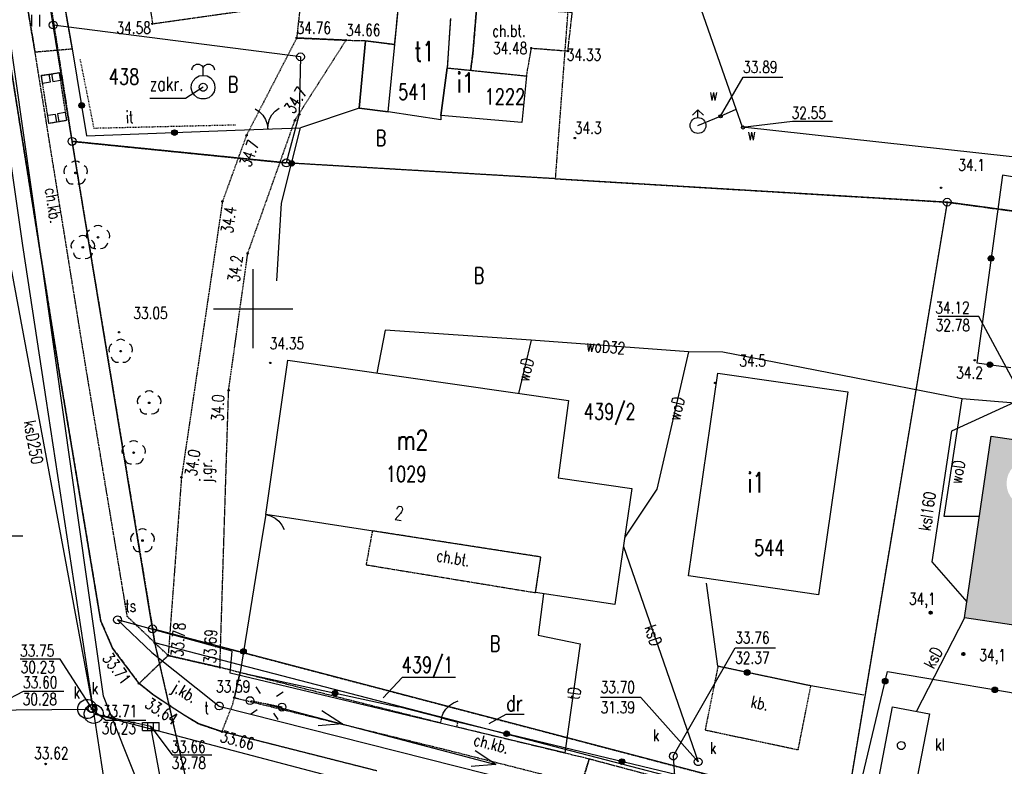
# Model space of a CAD drawing. Header units: millimetres. Extents: x 1427 to 82594, y 2364 to 16149.
# Tile 28 of 58: x 23123 to 24367, y 13791 to 14734. Entities that reach past the tile are written whole.
import ezdxf
from ezdxf.enums import TextEntityAlignment as Align

# ---------------------------------------------------------------- set-up
doc = ezdxf.new("R2010")
doc.units = ezdxf.units.MM
for name, pattern in [('1', [2, 1, -1]), ('2', [1, 0.5, -0.5]), ('4', [1.5, 1, -0.5]), ('423', [2, 1.5, -0.5]), ('424', [1.5, 1, -0.5]), ('901', [0])]:
    doc.linetypes.add(name, pattern=pattern)
for name, color, linetype in [('202-punkt_graniczny', 7, 'Continuous'), ('203-punkt_graniczny', 7, 'Continuous'), ('210-oznaczenie_konturu_uzytku_g', 7, 'Continuous'), ('211-numer_dzialki_ewidencyjnej', 7, 'Continuous'), ('218-kontur_uzytku_gruntowego', 7, 'Continuous'), ('219-dzialka_ewidencyjna', 7, 'Continuous'), ('238-Punkt_adresowy_budynku', 7, 'Continuous'), ('312-budynek_ewidencyjny', 7, 'Continuous'), ('312-oznaczenie_budynku_ewidency', 7, 'Continuous'), ('320-blok_-_kondygnacja_nadziemn', 7, 'Continuous'), ('581-Numer_w_GESUT-SWPOD', 7, 'Continuous'), ('brama', 7, 'Continuous'), ('chodnik', 7, 'Continuous'), ('chodnik-Atr17', 7, 'Continuous'), ('drzewo_lisciaste', 7, 'Continuous'), ('furtka', 7, 'Continuous'), ('hydrant', 7, 'Continuous'), ('inny_obiekt_zagospodarowania_te', 7, 'Continuous'), ('jezdnia', 7, 'Continuous'), ('jezdnia-Atr17', 7, 'Continuous'), ('komora_podziemna', 7, 'Continuous'), ('komora_podziemna-Atr17', 7, 'Continuous'), ('kratka_sciekowa', 7, 'Continuous'), ('kraweznik', 7, 'Continuous'), ('latarnia', 7, 'Continuous'), ('obszar_utwardzony', 7, 'Continuous'), ('obszar_utwardzony-Atr17', 7, 'Continuous'), ('ogrodzenie_trwale', 7, 'Continuous'), ('opisy', 7, 'Continuous'), ('osadnik__szambo', 7, 'Continuous'), ('osadnik__szambo-Atr17', 7, 'Continuous'), ('pikieta_naturalna', 7, 'Continuous'), ('pikieta_naturalna-Atr2', 7, 'Continuous'), ('pikieta_naturalna-Atr3', 7, 'Continuous'), ('pikieta_sztuczna', 7, 'Continuous'), ('pikieta_sztuczna-Atr2', 7, 'Continuous'), ('przewod_elektroenergetyczny_nis', 7, 'Continuous'), ('przewod_kanalizacyjny', 7, 'Continuous'), ('przewod_kanalizacyjny-Atr1', 7, 'Continuous'), ('przewod_telekomunikacyjny_podzi', 7, 'Continuous'), ('przewod_wodociagowy', 7, 'Continuous'), ('przewod_wodociagowy-Atr1', 7, 'Continuous'), ('rzedna-Atr2', 7, 'Continuous'), ('rzedna-Atr3', 7, 'Continuous'), ('slupek_telekomunikacyjny', 7, 'Continuous'), ('slupek_telekomunikacyjny-Atr17', 7, 'Continuous'), ('studnia_glebinowa', 7, 'Continuous'), ('studnia_kanalizacyjna', 7, 'Continuous'), ('trawnik', 7, 'Continuous'), ('wiata', 7, 'Continuous'), ('wlaz_do_komory_lub_kanalu_-_kwa', 7, 'Continuous'), ('wlaz_do_komory_lub_kanalu_-_okr', 7, 'Continuous'), ('zasuwa_lub_zawor', 7, 'Continuous'), ('zasuwa_lub_zawor-Atr17', 7, 'Continuous')]:
    doc.layers.add(name, color=color, linetype=linetype)
doc.styles.add('STYL_ARIAL', font='simplex', dxfattribs={"width": 0.75, "oblique": 0.1})

# ---------------------------------------------------------------- blocks, each defined once
blk = doc.blocks.new('202')
at = {"color": 0}
blk.add_circle((0, 0), 0.25, dxfattribs=at)
blk = doc.blocks.new('203')
at = {"color": 0}
blk.add_circle((0, 0), 0.05, dxfattribs=at)
blk = doc.blocks.new('US15')
at = {"color": 7}
blk.add_polyline3d([(0, 0.25, 0), (0.1352, 0.2103, 0), (0.2274, 0.1039, 0), (0.2475, -0.0356, 0), (0.1889, -0.1637, 0), (0.0704, -0.2399, 0), (-0.0704, -0.2399, 0), (-0.1889, -0.1637, 0), (-0.2475, -0.0356, 0), (-0.2274, 0.1039, 0), (-0.1352, 0.2103, 0), (0, 0.25, 0)], dxfattribs=at)
blk = doc.blocks.new('US22')
at = {"color": 7}
blk.add_polyline3d([(0, 0.25, 0), (0.1352, 0.2103, 0), (0.2274, 0.1039, 0), (0.2475, -0.0356, 0), (0.1889, -0.1637, 0), (0.0704, -0.2399, 0), (-0.0704, -0.2399, 0), (-0.1889, -0.1637, 0), (-0.2475, -0.0356, 0), (-0.2274, 0.1039, 0), (-0.1352, 0.2103, 0), (0, 0.25, 0)], dxfattribs=at)
blk = doc.blocks.new('US05')
at = {"color": 7}
for points in [[(-0.525, 0.25, 0), (-0.175, 0.25, 0)], [(-0.525, -0.25, 0), (-0.525, 0.25, 0)], [(-0.175, 0.25, 0), (0.175, 0.25, 0)], [(-0.175, -0.25, 0), (-0.175, 0.25, 0)], [(0.175, 0.25, 0), (0.525, 0.25, 0)], [(0.175, -0.25, 0), (0.175, 0.25, 0)], [(0.525, -0.25, 0), (0.525, 0.25, 0)], [(-0.525, -0.25, 0), (-0.175, -0.25, 0)], [(-0.175, -0.25, 0), (0.175, -0.25, 0)], [(0.175, -0.25, 0), (0.525, -0.25, 0)]]:
    blk.add_polyline3d(points, dxfattribs=at)
blk = doc.blocks.new('US09')
at = {"color": 7}
blk.add_polyline3d([(0.25, 0.0005, 0), (0.2103, -0.1347, 0), (0.1038, -0.227, 0), (-0.0356, -0.247, 0), (-0.1637, -0.1885, 0), (-0.2399, -0.07, 0), (-0.2399, 0.0709, 0), (-0.1637, 0.1894, 0), (-0.0356, 0.2479, 0), (0.1038, 0.2279, 0), (0.2103, 0.1356, 0), (0.25, 0.0005, 0)], dxfattribs=at)
blk = doc.blocks.new('US14')
at = {"color": 7}
for points in [[(-0.713, 1.089, 0), (-0.6758, 1.2519, 0), (-0.5714, 1.3825, 0), (-0.4208, 1.4548, 0), (-0.2536, 1.4544, 0), (-0.1033, 1.3815, 0), (0.0005, 1.2504, 0)], [(0, 0.75, 0), (0, 1.25, 0)], [(0.0003, 1.2499, 0), (0.1039, 1.3811, 0), (0.2542, 1.4543, 0), (0.4214, 1.4548, 0), (0.5723, 1.3826, 0), (0.6767, 1.252, 0), (0.714, 1.089, 0)], [(0, 0.75, 0), (0.2435, 0.7094, 0), (0.4607, 0.5919, 0), (0.6279, 0.4102, 0), (0.7271, 0.1841, 0), (0.7474, -0.0619, 0), (0.6868, -0.3013, 0), (0.5518, -0.508, 0), (0.357, -0.6596, 0), (0.1234, -0.7398, 0), (-0.1234, -0.7398, 0), (-0.357, -0.6596, 0), (-0.5518, -0.508, 0), (-0.6868, -0.3013, 0), (-0.7474, -0.0619, 0), (-0.7271, 0.1841, 0), (-0.6279, 0.4102, 0), (-0.4607, 0.5919, 0), (-0.2435, 0.7094, 0), (0, 0.75, 0)], [(0, 0.25, 0), (0.1352, 0.2103, 0), (0.2274, 0.1039, 0), (0.2475, -0.0356, 0), (0.1889, -0.1637, 0), (0.0704, -0.2399, 0), (-0.0704, -0.2399, 0), (-0.1889, -0.1637, 0), (-0.2475, -0.0356, 0), (-0.2274, 0.1039, 0), (-0.1352, 0.2103, 0), (0, 0.25, 0)]]:
    blk.add_polyline3d(points, dxfattribs=at)
blk = doc.blocks.new('IB10')
at = {"color": 7}
for points in [[(0, 0.5, 0), (0.5, 0.5, 0)], [(0, 0, 0), (0, 0.5, 0)], [(0, 0, 0), (0.5, 0, 0)], [(0.5, 0, 0), (0.5, 0.5, 0)]]:
    blk.add_polyline3d(points, dxfattribs=at)
blk = doc.blocks.new('OK02')
at = {"color": 7}
for points in [[(-0.75, 1.299, 0), (-0.4963, 1.1147, 0), (-0.2865, 0.8817, 0), (-0.1297, 0.6101, 0), (-0.0328, 0.3119, 0), (0, 0, 0)], [(0, 0, 0), (0.0328, 0.3119, 0), (0.1297, 0.6101, 0), (0.2865, 0.8817, 0), (0.4963, 1.1147, 0), (0.75, 1.299, 0)]]:
    blk.add_polyline3d(points, dxfattribs=at)
blk = doc.blocks.new('OK04')
at = {"color": 7}
blk.add_polyline3d([(0, 0.001, 0), (0.0328, 0.3129, 0), (0.1297, 0.6111, 0), (0.2865, 0.8827, 0), (0.4963, 1.1157, 0), (0.75, 1.3, 0)], dxfattribs=at)
blk = doc.blocks.new('PW01')
at = {"color": 7}
blk.add_polyline3d([(0.045, 0, 0), (0.0318, -0.0318, 0), (0, -0.045, 0), (-0.0318, -0.0318, 0), (-0.045, 0, 0), (-0.0318, 0.0318, 0), (0, 0.045, 0), (0.0318, 0.0318, 0), (0.045, 0, 0)], dxfattribs=at)
blk = doc.blocks.new('922')
at = {"color": 0}
blk.add_circle((0, 0), 0.05, dxfattribs=at)
for centre, radius, start, end in [((0, 0.35), 0.4, 50.114, 129.886), ((-0.35, 0.1), 0.4, 119.84816, 203.51949), ((0.35, 0.1), 0.4, 336.88451, 60.15184), ((-0.2, -0.3), 0.4, 187.477, 278.47884), ((0.2, -0.275), 0.425, 262.64593, 349.62892)]:
    blk.add_arc(centre, radius, start, end, dxfattribs=at)
blk = doc.blocks.new('TU04')
at = {"color": 7}
for points in [[(0, 0, 0), (0, 0.75, 0)], [(0.5, 0, 0), (0.5, 0.75, 0)]]:
    blk.add_polyline3d(points, dxfattribs=at)
blk = doc.blocks.new('513')
at = {"color": 0}
for p, q in [((-0.35, 0.65), (0, 1)), ((0, 0.5), (0, 1)), ((0, 1), (0.35, 0.65))]:
    blk.add_line(p, q, dxfattribs=at)
blk.add_circle((0, 0), 0.5, dxfattribs=at)
blk = doc.blocks.new('510')
at = {"color": 0}
blk.add_circle((0, 0), 0.25, dxfattribs=at)
blk = doc.blocks.new('515')
at = {"color": 0}
for p, q in [((0, 1.25), (0, 0.75)), ((-1.25, 0), (-0.75, 0)), ((0.75, 0), (1.25, 0)), ((0, -0.75), (0, -1.25))]:
    blk.add_line(p, q, dxfattribs=at)
blk = doc.blocks.new('801')
at = {"color": 0}
for radius in [0.1, 0.09, 0.08, 0.07, 0.06, 0.05, 0.04, 0.03, 0.02, 0.01]:
    blk.add_circle((0, 0), radius, dxfattribs=at)

msp = doc.modelspace()

# ---------------------------------------------------------------- hatches: boundary and pattern name
at = {"transparency": 33554585}
h = msp.add_hatch(color=1, dxfattribs=at)
h.set_gradient(color1=(228, 162, 119), color2=(228, 162, 119))
h.paths.add_polyline_path([(24735.588, 13957.647), (24745.007, 14019.373), (24727.729, 14021.951), (24709.563, 14024.661), (24715.765, 14066.593), (24728.347, 14151.673), (24350.747, 14207.673), (24316.743, 13978.391), (24449.881, 13958.647), (24443.251, 13913.937), (24446.479, 13913.463), (24455.277, 13912.173), (24688.219, 13878.011), (24693.859, 13917.409), (24704.151, 13915.897), (24728.667, 13912.293), (24734.685, 13951.727), (24735.588, 13957.647), (24459.882, 13957.647), (24443.851, 13972.715), (24459.914, 13972.68), (24459.882, 13957.647)])
h.paths.add_polyline_path([(24369.972, 14147.946, -1), (24429.972, 14147.946, -1)], flags=16)
h.paths.add_polyline_path([(24651.566, 14139.64), (24660.221, 14203.435), (24619.381, 14208.976), (24610.726, 14145.181)], flags=9)
h.paths.add_polyline_path([(24520.405, 14156.906), (24526.972, 14205.303), (24486.132, 14210.844), (24479.565, 14162.447)], flags=9)
h.paths.add_polyline_path([(24506.892, 14075.084), (24513.459, 14123.481), (24472.619, 14129.022), (24466.052, 14080.625)], flags=24)
h.paths.add_polyline_path([(24739.937, 13992.273), (24804.166, 13987.885), (24806.975, 14029.003), (24742.746, 14033.391)], flags=9)
h.paths.add_polyline_path([(24372.264, 14118.045), (24426.862, 14118.045), (24426.862, 14179.866), (24372.264, 14179.866)], flags=24)
h.paths.add_polyline_path([(24432.654, 13967.335), (24753.543, 13966.642), (24753.633, 14008.154), (24432.743, 14008.848)], flags=9)
h.paths.add_polyline_path([(24513.387, 13913.621), (24530.738, 13911.344), (24534.154, 13937.371), (24516.803, 13939.648)], flags=24)
h.paths.add_polyline_path([(24491.347, 14010.273), (24539.918, 14010.273), (24539.918, 14040.273), (24491.347, 14040.273)], flags=24)
h.paths.add_polyline_path([(24485.107, 14055.418), (24528.857, 14055.418), (24528.857, 14092.918), (24485.107, 14092.918)], flags=24)

# ---------------------------------------------------------------- linework, layer by layer
at = {"layer": '210-oznaczenie_konturu_uzytku_g', "color": 3}
msp.add_polyline3d([(23760.413, 13856.353, 0), (23737.525, 13856.353, 0), (23716.069, 13844.195, 0)], dxfattribs=at)
at = {"layer": '218-kontur_uzytku_gruntowego', "color": 3, "linetype": '2'}
for points in [[(23800.147, 14532.873, 0), (23853.323, 15241.463, 0)], [(23113.147, 15068.673, 0), (23189.347, 14580.073, 0)], [(23459.947, 14552.873, 0), (23189.347, 14580.073, 0)], [(23189.347, 14580.073, 0), (23291.147, 13964.273, 0)], [(23189.347, 14580.073, 0), (23459.947, 14552.873, 0)], [(23800.147, 14532.873, 0), (23459.947, 14552.873, 0)], [(23800.147, 14532.873, 0), (24294.947, 14503.273, 0)], [(24294.947, 14503.273, 0), (24166.747, 13734.473, 0)], [(24294.947, 14503.273, 0), (24812.747, 14433.273, 0)], [(24812.747, 14433.273, 0), (24294.947, 14503.273, 0)], [(23291.147, 13964.273, 0), (24166.747, 13734.473, 0)], [(23291.147, 13964.273, 0), (23293.747, 13946.673, 0)], [(23293.747, 13946.673, 0), (23291.147, 13964.273, 0)], [(23293.747, 13946.673, 0), (23362.347, 13648.073, 0)]]:
    msp.add_polyline3d(points, dxfattribs=at)
at = {"layer": '219-dzialka_ewidencyjna', "color": 7}
for points in [[(23165.547, 14727.073, 0), (23113.147, 15068.673, 0)], [(23477.947, 14686.873, 0), (23165.547, 14727.073, 0)], [(23189.347, 14580.073, 0), (23165.547, 14727.073, 0)], [(23477.947, 14686.873, 0), (23476.347, 14614.273, 0)], [(23476.347, 14614.273, 0), (23459.947, 14552.873, 0)], [(23459.947, 14552.873, 0), (23189.347, 14580.073, 0)], [(23290.947, 13964.273, 0), (23189.347, 14580.073, 0)], [(24294.947, 14503.273, 0), (23459.947, 14552.873, 0)], [(24294.947, 14503.273, 0), (24166.747, 13734.473, 0)], [(24812.747, 14433.273, 0), (24294.947, 14503.273, 0)], [(23293.747, 13946.673, 0), (23290.947, 13964.273, 0)], [(24166.747, 13734.473, 0), (23290.947, 13964.273, 0)], [(23362.347, 13648.073, 0), (23293.747, 13946.673, 0)], [(24164.347, 13720.473, 0), (23293.747, 13946.673, 0)]]:
    msp.add_polyline3d(points, dxfattribs=at)
at = {"layer": '312-budynek_ewidencyjny', "color": 7}
for points in [[(23596.947, 14702.473, 0), (23601.147, 14745.673, 0)], [(23667.347, 14735.473, 0), (23663.347, 14672.873, 0)], [(23552.147, 14621.873, 0), (23559.947, 14707.273, 0)], [(23559.947, 14707.273, 0), (23596.947, 14702.473, 0)], [(23655.147, 14612.873, 0), (23663.347, 14672.873, 0)], [(23663.347, 14672.873, 0), (23655.147, 14612.873, 0)], [(23663.347, 14672.873, 0), (23763.547, 14662.673, 0)], [(23763.547, 14662.673, 0), (23757.747, 14603.873, 0)], [(23588.547, 14617.473, 0), (23552.147, 14621.873, 0)], [(23655.147, 14607.473, 0), (23588.547, 14617.473, 0)], [(23757.747, 14603.873, 0), (23655.147, 14612.873, 0)], [(23655.147, 14612.873, 0), (23655.147, 14607.473, 0)], [(23434.147, 14108.873, 0), (23461.947, 14303.673, 0)], [(23461.947, 14303.673, 0), (23816.747, 14252.673, 0)], [(23968.147, 14031.273, 0), (24005.347, 14287.473, 0)], [(24005.347, 14287.473, 0), (24169.547, 14263.673, 0)], [(24169.547, 14263.673, 0), (24132.347, 14007.273, 0)], [(23816.747, 14252.673, 0), (23803.547, 14155.073, 0)], [(24316.743, 13978.391, 0), (24350.747, 14207.673, 0)], [(24350.747, 14207.673, 0), (24728.347, 14151.673, 0)], [(23803.547, 14155.073, 0), (23896.747, 14141.473, 0)], [(23896.747, 14141.473, 0), (23875.147, 13995.273, 0)], [(23781.547, 14055.073, 0), (23434.147, 14108.873, 0)], [(23774.947, 14010.073, 0), (23781.547, 14055.073, 0)], [(24132.347, 14007.273, 0), (23968.147, 14031.273, 0)], [(23875.147, 13995.273, 0), (23774.947, 14010.073, 0)], [(24449.881, 13958.647, 0), (24316.743, 13978.391, 0)]]:
    msp.add_polyline3d(points, dxfattribs=at)
at = {"layer": '320-blok_-_kondygnacja_nadziemn', "color": 7}
msp.add_polyline3d([(23552.147, 14621.873, 0), (23588.547, 14617.473, 0), (23596.947, 14702.473, 0), (23559.947, 14707.273, 0), (23552.147, 14621.873, 0)], dxfattribs=at)
at = {"layer": '581-Numer_w_GESUT-SWPOD', "color": 7}
msp.add_polyline3d([(23354.947, 14648.473, 0), (23332.747, 14634.273, 0), (23287.487, 14634.273, 0)], dxfattribs=at)
at = {"layer": 'brama', "color": 7}
msp.add_polyline3d([(23395.547, 14594.073, 0), (23478.147, 14597.273, 0)], dxfattribs=at)
at = {"layer": 'chodnik', "color": 7, "linetype": '423'}
for points in [[(23259.147, 13979.873, 0), (23206.147, 14298.873, 0), (23142.547, 14693.073, 0), (23134.547, 14740.273, 0), (23106.547, 14915.273, 0), (23150.147, 14921.073, 0), (23146.547, 14944.473, 0), (23102.147, 14938.873, 0), (23077.947, 15101.073, 0), (23046.547, 15095.273, 0), (23103.347, 14728.473, 0), (23173.347, 14287.273, 0), (23225.547, 13974.273, 0), (23240.547, 13939.873, 0), (23273.947, 13895.273, 0), (23310.747, 13930.673, 0), (23259.147, 13979.873, 0)], [(23260.947, 14937.273, 0), (23290.947, 14728.673, 0), (23477.947, 14755.073, 0), (23473.147, 14710.673, 0), (23535.547, 14707.873, 0), (23559.947, 14707.273, 0), (23596.947, 14702.473, 0), (23601.147, 14745.673, 0)], [(23667.347, 14735.473, 0), (23663.347, 14672.873, 0), (23692.947, 14669.873, 0), (23695.747, 14691.673, 0), (23700.547, 14749.673, 0)], [(23700.547, 14749.673, 0), (23695.747, 14691.673, 0), (23692.947, 14669.873, 0), (23763.547, 14662.673, 0), (23769.747, 14697.873, 0), (23815.747, 14694.273, 0), (23821.347, 14742.873, 0), (23700.547, 14749.673, 0)], [(23568.747, 14088.073, 0), (23560.747, 14045.273, 0), (23774.947, 14010.073, 0), (23781.547, 14055.073, 0), (23568.747, 14088.073, 0)], [(23401.547, 13909.073, 0), (23394.347, 13877.473, 0), (23662.947, 13811.473, 0), (23832.947, 13768.273, 0), (23842.747, 13799.873, 0), (23675.547, 13840.273, 0), (23676.747, 13846.673, 0), (23656.147, 13851.873, 0), (23654.347, 13845.473, 0), (23401.547, 13909.073, 0)]]:
    msp.add_polyline3d(points, dxfattribs=at)
at = {"layer": 'furtka', "color": 7}
for points in [[(23434.147, 14108.873, 0), (23429.947, 14083.873, 0)], [(23656.147, 13851.873, 0), (23676.747, 13846.673, 0)]]:
    msp.add_polyline3d(points, dxfattribs=at)
at = {"layer": 'inny_obiekt_zagospodarowania_te', "color": 7, "linetype": '1'}
msp.add_polyline3d([(23199.347, 14684.073, 0), (23216.747, 14596.873, 0), (23395.947, 14601.073, 0)], dxfattribs=at)
at = {"layer": 'jezdnia', "color": 7, "linetype": '424'}
for points in [[(23173.347, 14287.273, 0), (23103.347, 14728.473, 0)], [(23411.347, 14438.673, 0), (23470.947, 14606.673, 0), (23535.547, 14707.873, 0), (23473.147, 14710.673, 0), (23409.747, 14587.873, 0), (23379.347, 14504.273, 0), (23327.547, 14155.873, 0), (23310.747, 13930.673, 0), (23376.147, 13915.673, 0), (23387.147, 14265.673, 0), (23411.347, 14438.673, 0)], [(23225.547, 13974.273, 0), (23173.347, 14287.273, 0)], [(23240.547, 13939.873, 0), (23225.547, 13974.273, 0)], [(23273.947, 13895.273, 0), (23240.547, 13939.873, 0)], [(23348.547, 13844.673, 0), (23378.747, 13834.473, 0), (23392.347, 13869.073, 0), (23394.347, 13877.473, 0), (23401.547, 13909.073, 0), (23376.147, 13915.673, 0), (23310.747, 13930.673, 0), (23273.947, 13895.273, 0), (23291.347, 13881.273, 0), (23313.147, 13866.873, 0), (23330.947, 13855.473, 0), (23348.547, 13844.673, 0)], [(23291.347, 13881.273, 0), (23273.947, 13895.273, 0)], [(23313.147, 13866.873, 0), (23291.347, 13881.273, 0)], [(23330.947, 13855.473, 0), (23313.147, 13866.873, 0)], [(23348.547, 13844.673, 0), (23330.947, 13855.473, 0)], [(23378.747, 13834.473, 0), (23348.547, 13844.673, 0)], [(23574.547, 13784.873, 0), (23378.747, 13834.473, 0)], [(23811.747, 13722.473, 0), (23924.947, 13695.073, 0), (23924.747, 13712.273, 0), (23927.547, 13745.673, 0), (23936.547, 13774.873, 0), (23842.747, 13799.873, 0), (23832.947, 13768.273, 0), (23818.347, 13735.473, 0), (23811.747, 13722.473, 0)]]:
    msp.add_polyline3d(points, dxfattribs=at)
at = {"layer": 'komora_podziemna', "color": 34}
msp.add_polyline3d([(23220.547, 13863.073, 0), (23220.347, 13860.673, 0), (23219.547, 13858.273, 0), (23218.347, 13856.073, 0), (23216.547, 13854.073, 0), (23214.547, 13852.673, 0), (23212.347, 13851.673, 0), (23209.747, 13851.073, 0), (23207.347, 13851.073, 0), (23204.747, 13851.673, 0), (23202.547, 13852.673, 0), (23200.547, 13854.073, 0), (23198.747, 13856.073, 0), (23197.547, 13858.273, 0), (23196.747, 13860.673, 0), (23196.547, 13863.073, 0), (23196.747, 13865.473, 0), (23197.547, 13867.873, 0), (23198.747, 13870.073, 0), (23200.547, 13872.073, 0), (23202.547, 13873.473, 0), (23204.747, 13874.473, 0), (23207.347, 13875.073, 0), (23209.747, 13875.073, 0), (23212.347, 13874.473, 0), (23214.547, 13873.473, 0), (23216.547, 13872.073, 0), (23218.347, 13870.073, 0), (23219.547, 13867.873, 0), (23220.347, 13865.473, 0), (23220.547, 13863.073, 0)], dxfattribs=at)
at = {"layer": 'kraweznik', "color": 7}
msp.add_polyline3d([(23574.547, 13784.873, 0), (23378.747, 13834.473, 0), (23348.547, 13844.673, 0), (23330.947, 13855.473, 0), (23313.147, 13866.873, 0), (23291.347, 13881.273, 0), (23273.947, 13895.273, 0), (23240.547, 13939.873, 0), (23225.547, 13974.273, 0), (23173.347, 14287.273, 0), (23103.347, 14728.473, 0), (23046.547, 15095.273, 0), (23033.147, 15177.873, 0), (23019.517, 15259.811, 0)], dxfattribs=at)
at = {"layer": 'latarnia', "color": 7, "linetype": '2'}
msp.add_polyline3d([(23454.747, 13865.273, 0), (23414.147, 13873.473, 0)], dxfattribs=at)
at = {"layer": 'obszar_utwardzony', "color": 7, "linetype": '424'}
msp.add_polyline3d([(24122.747, 13892.273, 0), (24005.347, 13917.073, 0), (23989.147, 13836.673, 0), (24106.747, 13811.673, 0), (24122.747, 13892.273, 0)], dxfattribs=at)
at = {"layer": 'ogrodzenie_trwale', "color": 7, "linetype": '901'}
for points in [[(23150.147, 14921.073, 0), (23189.547, 14697.073, 0), (23207.747, 14587.073, 0), (23395.547, 14594.073, 0)], [(23552.147, 14621.873, 0), (23478.147, 14597.273, 0)], [(23448.147, 14404.073, 0), (23454.147, 14502.073, 0), (23478.147, 14597.273, 0)], [(24364.747, 14537.273, 0), (24332.347, 14300.273, 0)], [(24497.147, 14515.273, 0), (24364.747, 14537.273, 0)], [(24332.347, 14300.273, 0), (24375.347, 14294.473, 0)], [(23429.947, 14083.873, 0), (23401.547, 13909.073, 0), (23601.947, 13865.673, 0)], [(24189.547, 13880.673, 0), (24122.747, 13892.273, 0), (24005.347, 13917.073, 0), (23990.747, 14022.073, 0)], [(24654.807, 13741.773, 0), (24706.447, 13733.633, 0), (24689.207, 13593.953, 0), (24175.747, 13726.273, 0), (24219.547, 13910.273, 0), (24646.547, 13837.873, 0)], [(23656.147, 13851.873, 0), (23601.947, 13865.673, 0)], [(24175.747, 13726.273, 0), (23676.747, 13846.673, 0)]]:
    msp.add_polyline3d(points, dxfattribs=at)
at = {"layer": 'ogrodzenie_trwale', "color": 7}
for centre, radius in [((23201.391, 14625.485), 3.5), ((23201.391, 14625.485), 3.15), ((23201.391, 14625.485), 2.8), ((23201.391, 14625.485), 2.45), ((23201.391, 14625.485), 2.1), ((23201.391, 14625.485), 1.75), ((23201.391, 14625.485), 1.4), ((23201.391, 14625.485), 1.05), ((23201.391, 14625.485), 0.7), ((23318.735, 14591.209), 3.5), ((23318.735, 14591.209), 3.15), ((23318.735, 14591.209), 2.8), ((23318.735, 14591.209), 2.45), ((23318.735, 14591.209), 2.1), ((23318.735, 14591.209), 1.75), ((23318.735, 14591.209), 1.4), ((23318.735, 14591.209), 1.05), ((23318.735, 14591.209), 0.7), ((23466.813, 14552.317), 3.5), ((23466.813, 14552.317), 3.15), ((23466.813, 14552.317), 2.8), ((23466.813, 14552.317), 2.45), ((23466.813, 14552.317), 2.1), ((23466.813, 14552.317), 1.75), ((23466.813, 14552.317), 1.4), ((23466.813, 14552.317), 1.05), ((23466.813, 14552.317), 0.7), ((24350.391, 14432.269), 3.5), ((24350.391, 14432.269), 3.15), ((24350.391, 14432.269), 2.8), ((24350.391, 14432.269), 2.45), ((24350.391, 14432.269), 2.1), ((24350.391, 14432.269), 1.75), ((24350.391, 14432.269), 1.4), ((24350.391, 14432.269), 1.05), ((24350.391, 14432.269), 0.7), ((24348.973, 14298.031), 3.5), ((24348.973, 14298.031), 3.15), ((24348.973, 14298.031), 2.8), ((24348.973, 14298.031), 2.45), ((24348.973, 14298.031), 2.1), ((24348.973, 14298.031), 1.75), ((24348.973, 14298.031), 1.4), ((24348.973, 14298.031), 1.05), ((24348.973, 14298.031), 0.7), ((23405.891, 13935.815), 3.5), ((23405.891, 13935.815), 3.15), ((23405.891, 13935.815), 2.8), ((23405.891, 13935.815), 2.45), ((23405.891, 13935.815), 2.1), ((23405.891, 13935.815), 1.75), ((23405.891, 13935.815), 1.4), ((23405.891, 13935.815), 1.05), ((23405.891, 13935.815), 0.7), ((24042.321, 13909.263), 3.5), ((24042.321, 13909.263), 3.15), ((24042.321, 13909.263), 2.8), ((24042.321, 13909.263), 2.45), ((24042.321, 13909.263), 2.1), ((24042.321, 13909.263), 1.75), ((24042.321, 13909.263), 1.4), ((24042.321, 13909.263), 1.05), ((24042.321, 13909.263), 0.7), ((24216.677, 13898.215), 3.5), ((24216.677, 13898.215), 3.15), ((24216.677, 13898.215), 2.8), ((24216.677, 13898.215), 2.45), ((24216.677, 13898.215), 2.1), ((24216.677, 13898.215), 1.75), ((24216.677, 13898.215), 1.4), ((24216.677, 13898.215), 1.05), ((24216.677, 13898.215), 0.7), ((23521.671, 13883.059), 3.5), ((23521.671, 13883.059), 3.15), ((23521.671, 13883.059), 2.8), ((23521.671, 13883.059), 2.45), ((23521.671, 13883.059), 2.1), ((23521.671, 13883.059), 1.75), ((23521.671, 13883.059), 1.4), ((23521.671, 13883.059), 1.05), ((23521.671, 13883.059), 0.7), ((24355.217, 13887.269), 3.5), ((24355.217, 13887.269), 3.15), ((24355.217, 13887.269), 2.8), ((24355.217, 13887.269), 2.45), ((24355.217, 13887.269), 2.1), ((24355.217, 13887.269), 1.75), ((24355.217, 13887.269), 1.4), ((24355.217, 13887.269), 1.05), ((24355.217, 13887.269), 0.7), ((23738.301, 13831.821), 3.5), ((23738.301, 13831.821), 3.15), ((23738.301, 13831.821), 2.8), ((23738.301, 13831.821), 2.45), ((23738.301, 13831.821), 2.1), ((23738.301, 13831.821), 1.75), ((23738.301, 13831.821), 1.4), ((23738.301, 13831.821), 1.05), ((23738.301, 13831.821), 0.7), ((23884.115, 13796.639), 3.5), ((23884.115, 13796.639), 3.15), ((23884.115, 13796.639), 2.8), ((23884.115, 13796.639), 2.45), ((23884.115, 13796.639), 2.1), ((23884.115, 13796.639), 1.75), ((23884.115, 13796.639), 1.4), ((23884.115, 13796.639), 1.05), ((23884.115, 13796.639), 0.7)]:
    msp.add_circle(centre, radius, dxfattribs=at)
at = {"layer": 'opisy', "color": 7}
for points in [[(23418.147, 14318.673, 0), (23418.147, 14418.673, 0)], [(23368.147, 14368.673, 0), (23468.147, 14368.673, 0)]]:
    msp.add_polyline3d(points, dxfattribs=at)
at = {"layer": 'osadnik__szambo', "color": 34}
msp.add_polyline3d([(24225.947, 13865.873, 0), (24272.547, 13856.873, 0), (24252.147, 13750.673, 0), (24205.547, 13759.673, 0), (24225.947, 13865.873, 0)], dxfattribs=at)
at = {"layer": 'przewod_elektroenergetyczny_nis', "color": 1}
for points in [[(23435.207, 13869.399, 0), (23724.571, 13792.977, 0), (23698.517, 13810.263, 0)], [(23505.065, 13861.409, 0), (23530.991, 13844.381, 0), (23500.121, 13841.965, 0)], [(23693.761, 13791.035, 0), (23724.333, 13793.235, 0)]]:
    msp.add_polyline3d(points, dxfattribs=at)
at = {"layer": 'przewod_kanalizacyjny', "color": 34}
for points in [[(23008.865, 15260.045, 0), (23016.747, 15195.873, 0), (23026.347, 15101.873, 0), (23047.747, 14945.473, 0), (23092.547, 14522.673, 0), (23216.747, 13856.873, 0)], [(24390.647, 14255.133, 0), (24300.607, 14214.233, 0), (24275.675, 14049.199, 0), (24319.723, 13998.479, 0)], [(23885.947, 14068.273, 0), (23980.347, 13796.473, 0)], [(24316.743, 13978.391, 0), (24255.747, 13859.473, 0)], [(23047.923, 12662.615, 0), (23107.547, 12960.673, 0), (23073.747, 13861.673, 0), (23208.547, 13863.073, 0)], [(23216.747, 13856.873, 0), (23768.747, 13711.873, 0), (24375.347, 13556.273, 0), (24714.747, 13474.473, 0), (25164.947, 13360.073, 0)], [(23244.329, 12626.511, 0), (23282.547, 12944.873, 0), (23311.747, 13187.473, 0), (23324.347, 13518.073, 0), (23319.147, 13677.673, 0), (23288.747, 13840.873, 0), (23216.747, 13856.873, 0)], [(23948.947, 13803.673, 0), (23957.947, 13663.273, 0)]]:
    msp.add_polyline3d(points, dxfattribs=at)
at = {"layer": 'przewod_telekomunikacyjny_podzi', "color": 30}
for points in [[(23336.747, 13270.873, 0), (23361.547, 13306.073, 0), (23369.147, 13456.473, 0), (23307.747, 13681.273, 0), (23229.147, 13879.473, 0), (23097.147, 14804.673, 0), (23038.885, 15259.385, 0)], [(23784.947, 14008.673, 0), (23778.147, 13956.473, 0), (23831.147, 13945.473, 0), (23811.947, 13807.673, 0), (23595.747, 13859.273, 0), (23389.147, 13908.473, 0), (23391.747, 13936.273, 0), (23246.747, 13975.673, 0)], [(23246.747, 13975.673, 0), (23290.147, 13934.473, 0), (23375.147, 13866.873, 0), (24049.947, 13696.273, 0), (24664.347, 13539.273, 0), (25097.947, 13437.273, 0), (25266.947, 13389.673, 0)]]:
    msp.add_polyline3d(points, dxfattribs=at)
at = {"layer": 'przewod_wodociagowy', "color": 5}
for points in [[(24036.547, 14597.873, 0), (24028.547, 14620.673, 0), (23934.347, 14889.473, 0), (23889.347, 14962.873, 0), (23453.947, 15004.673, 0), (23349.947, 14998.273, 0)], [(23059.347, 14917.073, 0), (23126.547, 14448.473, 0), (23232.747, 13751.473, 0), (23237.147, 13735.873, 0)], [(23980.147, 14600.073, 0), (24008.547, 14612.073, 0), (24028.547, 14620.673, 0)], [(24889.947, 14504.073, 0), (24036.547, 14597.873, 0)], [(23769.347, 14328.873, 0), (23584.747, 14341.673, 0), (23574.347, 14287.473, 0)], [(23769.347, 14328.873, 0), (23753.547, 14261.673, 0)], [(24856.947, 14211.273, 0), (24754.147, 14218.873, 0), (24313.747, 14254.673, 0), (24011.547, 14313.873, 0), (23967.947, 14314.073, 0), (23769.347, 14328.873, 0)], [(23967.947, 14314.073, 0), (23928.347, 14140.673, 0), (23887.747, 14080.273, 0)], [(24335.707, 14106.263, 0), (24291.147, 14106.073, 0), (24313.747, 14254.673, 0)]]:
    msp.add_polyline3d(points, dxfattribs=at)
at = {"layer": 'rzedna-Atr2', "color": 7}
for points in [[(24008.547, 14612.073, 0), (24037.147, 14661.073, 0), (24087.247, 14661.073, 0)], [(24036.547, 14597.873, 0), (24099.547, 14605.473, 0), (24150.287, 14605.473, 0)], [(24390.575, 14255.843, 0), (24334.775, 14358.777, 0), (24283.615, 14358.777, 0)], [(22980.947, 14013.273, 0), (23077.147, 14081.873, 0), (23127.247, 14081.873, 0)], [(23948.947, 13803.673, 0), (24027.147, 13940.273, 0), (24077.987, 13940.273, 0)], [(23214.547, 13863.473, 0), (23174.347, 13925.873, 0), (23123.607, 13925.873, 0)], [(23076.347, 13858.873, 0), (23128.147, 13885.473, 0), (23178.787, 13885.473, 0)], [(23980.347, 13796.473, 0), (23907.747, 13877.673, 0), (23857.107, 13877.673, 0)], [(23213.147, 13863.873, 0), (23231.947, 13848.873, 0), (23282.587, 13848.873, 0)], [(23288.747, 13840.873, 0), (23315.699, 13805.325, 0), (23366.057, 13805.325, 0)]]:
    msp.add_polyline3d(points, dxfattribs=at)
at = {"layer": 'studnia_kanalizacyjna', "color": 34}
msp.add_polyline3d([(23216.747, 13868.873, 0), (23219.147, 13868.673, 0), (23221.547, 13867.873, 0), (23223.747, 13866.673, 0), (23225.747, 13864.873, 0), (23227.147, 13862.873, 0), (23228.147, 13860.673, 0), (23228.747, 13858.073, 0), (23228.747, 13855.673, 0), (23228.147, 13853.073, 0), (23227.147, 13850.873, 0), (23225.747, 13848.873, 0), (23223.747, 13847.073, 0), (23221.547, 13845.873, 0), (23219.147, 13845.073, 0), (23216.747, 13844.873, 0), (23214.347, 13845.073, 0), (23211.947, 13845.873, 0), (23209.747, 13847.073, 0), (23207.747, 13848.873, 0), (23206.347, 13850.873, 0), (23205.347, 13853.073, 0), (23204.747, 13855.673, 0), (23204.747, 13858.073, 0), (23205.347, 13860.673, 0), (23206.347, 13862.873, 0), (23207.747, 13864.873, 0), (23209.747, 13866.673, 0), (23211.947, 13867.873, 0), (23214.347, 13868.673, 0), (23216.747, 13868.873, 0)], dxfattribs=at)
at = {"layer": 'trawnik', "color": 7, "linetype": '2'}
msp.add_polyline3d([(23150.147, 14921.073, 0), (23106.547, 14915.273, 0), (23134.547, 14740.273, 0), (23142.547, 14693.073, 0), (23189.547, 14697.073, 0), (23150.147, 14921.073, 0)], dxfattribs=at)
at = {"layer": 'wiata', "color": 7, "linetype": '4'}
msp.add_polyline3d([(23182.347, 14606.473, 0), (23160.147, 14602.673, 0), (23150.547, 14663.273, 0), (23172.947, 14666.873, 0), (23182.347, 14606.473, 0)], dxfattribs=at)
at = {"layer": 'wlaz_do_komory_lub_kanalu_-_kwa', "color": 7}
msp.add_polyline3d([(23673.595, 13903.071, 0), (23606.189, 13903.071, 0), (23582.223, 13877.107, 0)], dxfattribs=at)
at = {"layer": 'zasuwa_lub_zawor', "color": 5}
for points in [[(24007.183, 14610.419, 0), (24006.661, 14611.857, 0), (24007.309, 14613.243, 0), (24008.749, 14613.765, 0), (24010.135, 14613.117, 0), (24010.657, 14611.677, 0), (24010.007, 14610.291, 0), (24008.569, 14609.769, 0), (24007.183, 14610.419, 0)], [(24035.597, 14596.315, 0), (24035.075, 14597.755, 0), (24035.725, 14599.141, 0), (24037.163, 14599.663, 0), (24038.551, 14599.013, 0), (24039.071, 14597.575, 0), (24038.423, 14596.189, 0), (24036.983, 14595.667, 0), (24035.597, 14596.315, 0)]]:
    msp.add_polyline3d(points, dxfattribs=at)

# ---------------------------------------------------------------- block references
at = {"layer": '202-punkt_graniczny', "color": 7, "xscale": 20, "yscale": 20, "zscale": 20}
for p in [(23165.547, 14727.073), (23477.947, 14686.873), (23189.347, 14580.073), (23459.947, 14552.873), (24294.947, 14503.273), (23290.947, 13964.273)]:
    msp.add_blockref('202', p, dxfattribs=at)
at = {"layer": '203-punkt_graniczny', "color": 7, "xscale": 20, "yscale": 20, "zscale": 20}
for p in [(23476.347, 14614.273), (23293.747, 13946.673)]:
    msp.add_blockref('203', p, dxfattribs=at)
at = {"layer": 'brama', "color": 7, "xscale": 20, "yscale": 20, "zscale": 20, "rotation": 2.21735}
msp.add_blockref('OK02', (23436.847, 14595.673), dxfattribs=at)
at = {"layer": 'drzewo_lisciaste', "color": 3, "xscale": 20, "yscale": 20, "zscale": 20}
for p in [(23193.747, 14540.273), (23222.147, 14458.873), (23202.947, 14446.273), (23250.747, 14315.073), (23286.747, 14249.873), (23267.147, 14186.873), (23278.347, 14075.873)]:
    msp.add_blockref('922', p, dxfattribs=at)
at = {"layer": 'furtka', "color": 7, "xscale": 20, "yscale": 20, "zscale": 20}
for p, rotation in [((23434.147, 14108.873), 260.46088), ((23656.147, 13851.873), 345.8316)]:
    msp.add_blockref('OK04', p, dxfattribs=dict(at, rotation=rotation))
at = {"layer": 'hydrant', "color": 5, "xscale": 20, "yscale": 20, "zscale": 20}
msp.add_blockref('513', (23980.147, 14600.073), dxfattribs=at)
at = {"layer": 'komora_podziemna', "color": 30, "xscale": 20, "yscale": 20, "zscale": 20, "rotation": 345.75138}
msp.add_blockref('US15', (23375.147, 13866.873), dxfattribs=at)
at = {"layer": 'kratka_sciekowa', "color": 34, "xscale": 20, "yscale": 20, "zscale": 20}
msp.add_blockref('US05', (23288.747, 13840.873), dxfattribs=at)
at = {"layer": 'latarnia', "color": 7, "xscale": 20, "yscale": 20, "zscale": 20, "rotation": 304.27985}
msp.add_blockref('515', (23435.385, 13870.311), dxfattribs=at)
at = {"layer": 'latarnia', "color": 7, "xscale": 20, "yscale": 20, "zscale": 20}
for p in [(23414.147, 13873.673), (23454.547, 13865.473)]:
    msp.add_blockref('510', p, dxfattribs=at)
at = {"layer": 'pikieta_naturalna', "color": 7, "xscale": 20, "yscale": 20, "zscale": 20}
for p in [(23470.947, 14606.673), (23409.747, 14587.873), (23824.547, 14584.273), (24287.347, 14521.473), (23379.347, 14504.273), (23411.347, 14438.673), (24329.747, 14303.673), (24001.747, 14275.073), (23387.147, 14265.673), (23327.547, 14155.873)]:
    msp.add_blockref('PW01', p, dxfattribs=at)
at = {"layer": 'pikieta_naturalna-Atr3', "color": 7, "xscale": 20, "yscale": 20, "zscale": 20}
for p in [(24274.047, 13984.733, 681.5), (24315.487, 13932.473, 682.56)]:
    msp.add_blockref('801', p, dxfattribs=at)
at = {"layer": 'pikieta_sztuczna', "color": 7, "xscale": 20, "yscale": 20, "zscale": 20}
for p in [(23290.947, 14728.673), (23473.147, 14710.673), (23535.547, 14707.873), (23769.747, 14697.873), (23815.747, 14694.273), (23248.747, 14339.073), (23439.747, 14300.273), (23310.747, 13930.673), (23376.147, 13915.673), (23273.947, 13895.273), (23394.347, 13877.473), (23313.147, 13866.873), (23378.747, 13834.473)]:
    msp.add_blockref('PW01', p, dxfattribs=at)
at = {"layer": 'pikieta_sztuczna', "color": 7, "xscale": 20, "yscale": 20, "zscale": 20, "rotation": 180.0004199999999}
msp.add_blockref('PW01', (23155.947, 13793.673), dxfattribs=at)
at = {"layer": 'slupek_telekomunikacyjny', "color": 30, "xscale": 20, "yscale": 20, "zscale": 20, "rotation": 88.07507}
msp.add_blockref('US09', (23246.747, 13975.673), dxfattribs=at)
at = {"layer": 'studnia_glebinowa', "color": 7, "xscale": 20, "yscale": 20, "zscale": 20}
msp.add_blockref('US14', (23354.947, 14648.473), dxfattribs=at)
at = {"layer": 'trawnik', "color": 7, "xscale": 20, "yscale": 20, "zscale": 20}
msp.add_blockref('TU04', (23138.527, 14725.053), dxfattribs=at)
at = {"layer": 'wiata', "color": 7, "xscale": 20, "yscale": 20, "zscale": 20}
for p, rotation in [((23163.299, 14665.533), 278.8471), ((23152.119, 14653.663), 9.12722), ((23169.973, 14604.311), 99.00137999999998), ((23180.709, 14616.485), 189.7120599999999)]:
    msp.add_blockref('IB10', p, dxfattribs=dict(at, rotation=rotation))
at = {"layer": 'wlaz_do_komory_lub_kanalu_-_okr', "color": 7, "xscale": 20, "yscale": 20, "zscale": 20}
for p in [(23213.147, 13863.873), (23214.547, 13863.473), (24236.947, 13816.873), (23948.947, 13803.673), (23980.347, 13796.473)]:
    msp.add_blockref('US22', p, dxfattribs=at)

# ---------------------------------------------------------------- texts
at = {"layer": '210-oznaczenie_konturu_uzytku_g', "color": 3, "style": 'STYL_ARIAL', "width": 0.75}
for s, p in [('B', (23386.117, 14636.037)), ('B', (23572.899, 14568.329)), ('B', (23696.747, 14394.585)), ('B', (23717.137, 13929.679)), ('dr', (23737.935, 13854.395))]:
    msp.add_text(s, height=20, dxfattribs=at).set_placement(p, align=Align.BOTTOM_LEFT)
at = {"layer": '211-numer_dzialki_ewidencyjnej', "color": 7, "style": 'STYL_ARIAL', "width": 0.75}
for s, p in [('438', (23235.747, 14671.873)), ('439/2', (23835.865, 14248.797)), ('439/1', (23605.735, 13928.991))]:
    msp.add_text(s, height=20, dxfattribs=at).set_placement(p, align=Align.TOP_LEFT)
at = {"layer": '238-Punkt_adresowy_budynku', "color": 7, "style": 'STYL_ARIAL', "width": 0.75}
msp.add_text('2', height=17.5, rotation=351.985, dxfattribs=at).set_placement((23600.683, 14096.635), align=Align.BOTTOM_CENTER)
at = {"layer": '312-oznaczenie_budynku_ewidency', "color": 7, "style": 'STYL_ARIAL', "width": 0.75}
for s, height, p in [('t1', 25, (23621.747, 14706.223)), ('541', 20, (23601.347, 14652.673)), ('1029', 20, (23585.747, 14169.873)), ('544', 20, (24050.947, 14076.673))]:
    msp.add_text(s, height=height, dxfattribs=at).set_placement(p, align=Align.TOP_LEFT)
for s, height, p in [('i1', 25, (23675.147, 14634.261)), ('1222', 20, (23710.547, 14620.585))]:
    msp.add_text(s, height=height, dxfattribs=at).set_placement(p, align=Align.BOTTOM_LEFT)
for s, p in [('m2', (23619.347, 14202.789)), ('i1', (24053.547, 14149.189))]:
    msp.add_text(s, height=25, dxfattribs=at).set_placement(p, align=Align.MIDDLE_CENTER)
at = {"layer": '581-Numer_w_GESUT-SWPOD', "color": 5, "style": 'STYL_ARIAL', "width": 0.75}
msp.add_text('zakr.', height=17.5, dxfattribs=at).set_placement((23287.487, 14638.845), align=Align.BOTTOM_LEFT)
at = {"layer": 'chodnik-Atr17', "color": 7, "style": 'STYL_ARIAL', "width": 0.75}
msp.add_text('ch.bt.', height=15, dxfattribs=at).set_placement((23720.147, 14707.707), align=Align.BOTTOM_LEFT)
for s, rotation, p in [('ch.kb.', 279.161, (23150.369, 14519.405)), ('ch.bt.', 350.667, (23648.083, 14045.495)), ('ch.kb.', 345.742, (23694.353, 13813.081))]:
    msp.add_text(s, height=15, rotation=rotation, dxfattribs=at).set_placement(p, align=Align.BOTTOM_LEFT)
at = {"layer": 'inny_obiekt_zagospodarowania_te', "color": 7, "style": 'STYL_ARIAL', "width": 0.75}
msp.add_text('it', height=15, rotation=1.342, dxfattribs=at).set_placement((23257.527, 14598.707), align=Align.BOTTOM_LEFT)
at = {"layer": 'jezdnia-Atr17', "color": 7, "style": 'STYL_ARIAL', "width": 0.75}
for s, rotation, p in [('j.gr.', 88.812, (23370.113, 14149.091)), ('j.kb.', 328.891, (23311.853, 13882.529))]:
    msp.add_text(s, height=15, rotation=rotation, dxfattribs=at).set_placement(p, align=Align.BOTTOM_LEFT)
at = {"layer": 'komora_podziemna-Atr17', "color": 7, "style": 'STYL_ARIAL', "width": 0.75}
msp.add_text('t', height=15, dxfattribs=at).set_placement((23356.347, 13852.707), align=Align.BOTTOM_LEFT)
at = {"layer": 'obszar_utwardzony-Atr17', "color": 7, "style": 'STYL_ARIAL', "width": 0.75}
msp.add_text('kb.', height=15, rotation=347.998, dxfattribs=at).set_placement((24044.921, 13861.089), align=Align.BOTTOM_LEFT)
at = {"layer": 'osadnik__szambo-Atr17', "color": 34, "style": 'STYL_ARIAL', "width": 0.75}
msp.add_text('kl', height=15, dxfattribs=at).set_placement((24279.747, 13806.307), align=Align.BOTTOM_LEFT)
at = {"layer": 'pikieta_naturalna-Atr2', "color": 7, "style": 'STYL_ARIAL', "width": 0.75}
for s, rotation, p in [('34.7', 57.448, (23482.045, 14625.721)), ('34.2', 82.037, (23407.521, 14417.789)), ('34.0', 88.2, (23385.515, 14243.099))]:
    msp.add_text(s, height=15, rotation=rotation, dxfattribs=at).set_placement(p, align=Align.BOTTOM_CENTER)
for s, p in [('34.3', (23824.547, 14585.107)), ('34.1', (24308.947, 14538.307)), ('34.5', (24032.347, 14291.107)), ('34.2', (24306.347, 14275.907))]:
    msp.add_text(s, height=15, dxfattribs=at).set_placement(p, align=Align.BOTTOM_LEFT)
for s, rotation, p in [('34.7', 70.017, (23406.271, 14567.391)), ('34.4', 81.543, (23379.857, 14482.121)), ('34.0', 81.543, (23334.257, 14175.121))]:
    msp.add_text(s, height=15, rotation=rotation, dxfattribs=at).set_placement(p, align=Align.TOP_CENTER)
at = {"layer": 'pikieta_naturalna-Atr3', "color": 7, "style": 'STYL_ARIAL', "width": 0.75}
msp.add_text('34,1', height=15, dxfattribs=at).set_placement((24335.487, 13938.723), align=Align.TOP_LEFT)
at = {"layer": 'pikieta_sztuczna-Atr2', "color": 7, "style": 'STYL_ARIAL', "width": 0.75}
for s, p in [('34.58', (23267.147, 14711.507)), ('34.48', (23742.747, 14685.707)), ('34.33', (23836.147, 14677.507))]:
    msp.add_text(s, height=15, dxfattribs=at).set_placement(p, align=Align.BOTTOM_CENTER)
for s, p in [('34.76', (23473.147, 14711.507)), ('34.66', (23535.547, 14708.707)), ('33.05', (23266.747, 14351.307)), ('34.35', (23439.147, 14312.907)), ('33.59', (23371.161, 13879.577)), ('33.62', (23141.433, 13795.291))]:
    msp.add_text(s, height=15, dxfattribs=at).set_placement(p, align=Align.BOTTOM_LEFT)
for s, rotation, p in [('33.78', 85.733, (23316.087, 13951.193)), ('33.71', 306.829, (23251.945, 13918.425)), ('33.64', 326.553, (23306.481, 13866.745)), ('33.66', 345.785, (23400.065, 13831.093))]:
    msp.add_text(s, height=15, rotation=rotation, dxfattribs=at).set_placement(p, align=Align.TOP_CENTER)
msp.add_text('33.69', height=15, rotation=88.199, dxfattribs=at).set_placement((23376.115, 13941.899), align=Align.BOTTOM_CENTER)
at = {"layer": 'przewod_kanalizacyjny', "color": 34, "style": 'STYL_ARIAL', "width": 0.75}
msp.add_text('ksI160', height=15, rotation=81.8019, dxfattribs=at).set_placement((24278.207, 14086.841), align=Align.BOTTOM_LEFT)
at = {"layer": 'przewod_kanalizacyjny', "color": 7, "style": 'STYL_ARIAL', "width": 0.75}
msp.add_text('34,1', height=15, dxfattribs=at).set_placement((24246.623, 14009.883), align=Align.TOP_LEFT)
at = {"layer": 'przewod_kanalizacyjny-Atr1', "color": 34, "style": 'STYL_ARIAL', "width": 0.75}
for s, rotation, p in [('ksD250', 280.567, (23135.743, 14227.219)), ('ksD', 289.14, (23919.367, 13968.463)), ('ksD', 62.554, (24271.111, 13916.333))]:
    msp.add_text(s, height=15, rotation=rotation, dxfattribs=at).set_placement(p, align=Align.MIDDLE_LEFT)
at = {"layer": 'przewod_telekomunikacyjny_podzi', "color": 30, "style": 'STYL_ARIAL', "width": 0.75}
msp.add_text('tD', height=15, rotation=82.068, dxfattribs=at).set_placement((23822.585, 13875.101), align=Align.MIDDLE_LEFT)
at = {"layer": 'przewod_wodociagowy-Atr1', "color": 5, "style": 'STYL_ARIAL', "width": 0.75}
for s, rotation, p in [('woD32', 355.737, (23839.055, 14322.427)), ('woD', 76.768, (23758.711, 14277.145)), ('woD', 77.135, (23949.565, 14228.195)), ('woD', 81.353, (24305.587, 14147.693))]:
    msp.add_text(s, height=15, rotation=rotation, dxfattribs=at).set_placement(p, align=Align.MIDDLE_LEFT)
at = {"layer": 'rzedna-Atr2', "color": 5, "style": 'STYL_ARIAL', "width": 0.75}
for s, p in [('33.89', (24037.147, 14662.067)), ('32.55', (24098.363, 14604.097))]:
    msp.add_text(s, height=15, dxfattribs=at).set_placement(p, align=Align.BOTTOM_LEFT)
at = {"layer": 'rzedna-Atr2', "color": 34, "style": 'STYL_ARIAL', "width": 0.75}
for s, p in [('34.12', (24280.045, 14357.999)), ('33.76', (24027.147, 13941.267)), ('33.75', (23123.607, 13924.733)), ('33.60', (23127.435, 13884.807)), ('33.70', (23857.107, 13878.667)), ('33.71', (23228.241, 13848.425)), ('33.66', (23314.787, 13803.437))]:
    msp.add_text(s, height=15, dxfattribs=at).set_placement(p, align=Align.BOTTOM_LEFT)
at = {"layer": 'rzedna-Atr3', "color": 34, "style": 'STYL_ARIAL', "width": 0.75}
for s, p in [('32.78', (24280.379, 14335.813)), ('32.37', (24027.147, 13915.747)), ('30.23', (23124.319, 13903.975)), ('30.28', (23126.961, 13863.555)), ('31.39', (23857.107, 13853.167)), ('30.23', (23226.799, 13827.023)), ('32.78', (23315.199, 13783.065))]:
    msp.add_text(s, height=15, dxfattribs=at).set_placement(p, align=Align.BOTTOM_LEFT)
at = {"layer": 'slupek_telekomunikacyjny-Atr17', "color": 30, "style": 'STYL_ARIAL', "width": 0.75}
msp.add_text('ts', height=15, dxfattribs=at).set_placement((23256.347, 13981.507), align=Align.BOTTOM_LEFT)
at = {"layer": 'wlaz_do_komory_lub_kanalu_-_okr', "color": 7, "style": 'STYL_ARIAL', "width": 0.75}
for p in [(23214.147, 13877.507), (23191.147, 13871.907), (23923.147, 13817.907), (23995.147, 13801.907), (24279.747, 13806.107)]:
    msp.add_text('k', height=15, dxfattribs=at).set_placement(p, align=Align.BOTTOM_LEFT)
at = {"layer": 'zasuwa_lub_zawor-Atr17', "color": 5, "style": 'STYL_ARIAL', "width": 0.75}
for p in [(23994.347, 14627.107), (24042.547, 14577.307)]:
    msp.add_text('w', height=15, dxfattribs=at).set_placement(p, align=Align.BOTTOM_LEFT)

doc.saveas('drawing.dxf')
